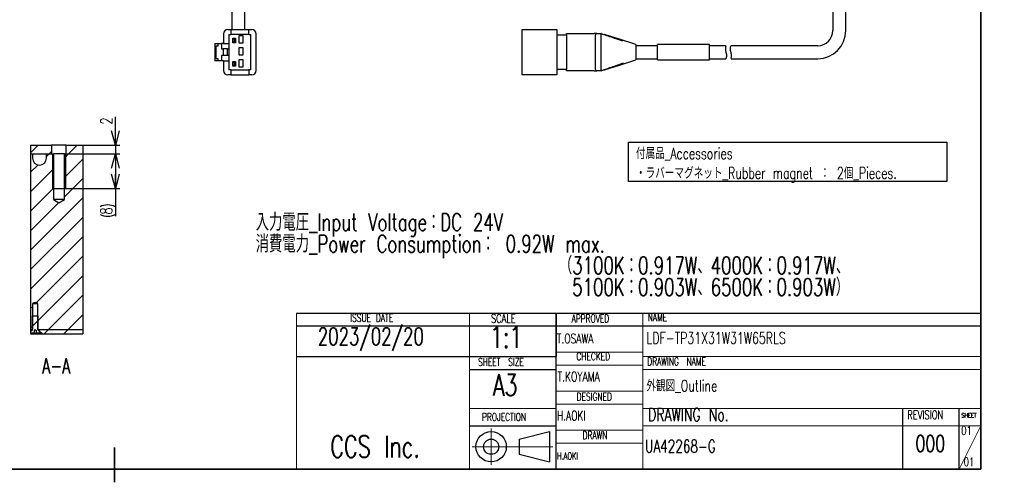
# Model space of a CAD drawing. Header units: millimetres. Extents: x 8 to 416, y 8 to 294.
# Tile 2 of 4: x 189 to 416, y 8 to 114. Entities that reach past the tile are written whole.
import ezdxf

# ---------------------------------------------------------------- set-up
doc = ezdxf.new("R2010")
doc.units = ezdxf.units.MM
doc.layers.add('FORMAT', color=7, linetype='Continuous')
doc.styles.add('SLDTEXTSTYLE0', font='TXT', dxfattribs={"width": 0.7, "bigfont": 'bigfont'})
doc.dimstyles.new('SLDDIMSTYLE1', dxfattribs={"dimtxt": 3.031684, "dimasz": 3.302, "dimexe": 0, "dimexo": 0.0625, "dimgap": 0.757921, "dimtad": 1, "dimdec": 1, "dimrnd": 1e-09, "dimzin": 12, "dimdsep": 46, "dimtxsty": 'SLDTEXTSTYLE0', "dimblk1": 'OPEN30', "dimblk2": 'OPEN30', "dimsah": 1, "dimcen": 0.09, "dimadec": 0, "dimazin": 3, "dimtfac": 1, "dimtdec": 1, "dimtofl": 0, "dimtmove": 0, "dimatfit": 3, "dimldrblk": 'OPEN30', "dimfxl": 1, "dimfrac": 2, "dimtolj": 1, "dimtzin": 12, "dimarcsym": 0})
doc.dimstyles.new('SLDDIMSTYLE2', dxfattribs={"dimtxt": 3.031684, "dimasz": 3.302, "dimexe": 0, "dimexo": 0.0625, "dimgap": 0.757921, "dimtad": 1, "dimdec": 1, "dimrnd": 1e-09, "dimzin": 12, "dimdsep": 46, "dimtxsty": 'SLDTEXTSTYLE0', "dimblk1": 'OPEN30', "dimblk2": 'OPEN30', "dimsah": 1, "dimcen": 0.09, "dimadec": 0, "dimazin": 3, "dimtfac": 1, "dimtdec": 1, "dimtmove": 0, "dimatfit": 0, "dimldrblk": 'OPEN30', "dimfxl": 1, "dimfrac": 2, "dimtolj": 1, "dimtzin": 12, "dimarcsym": 0})

# ---------------------------------------------------------------- blocks, each defined once
blk = doc.blocks.new('SW_NOTE_1')
at = {"layer": 'FORMAT', "color": 0}
for p, q in [((-1.69, -4.43), (-1.69, 4.65)), ((-1.69, 4.65), (71.78, 4.65)), ((71.78, 4.65), (71.78, -4.43)), ((71.78, -4.43), (-1.69, -4.43))]:
    blk.add_line(p, q, dxfattribs=at)
at = {"layer": 'FORMAT', "color": 0, "char_height": 2.6458, "attachment_point": 1, "style": 'SLDTEXTSTYLE0'}
for s, insert in [('付属品_Accessories', (0, 3.41)), ('・ラバーマグネット_Rubber magnet ： 2個_Pieces.', (0, -1.12))]:
    blk.add_mtext(s, dxfattribs=dict(at, insert=insert))
blk = doc.blocks.new('SW_NOTE_2')
at = {"layer": 'FORMAT', "color": 0, "char_height": 4, "attachment_point": 1, "style": 'SLDTEXTSTYLE0'}
for s, insert in [('入力電圧_Input Voltage：DC 24V', (0, 5.16)), ('消費電力_Power Consumption： 0.92W max.', (0, 0.16)), ('（3100K：0.917W、4000K：0.917W、', (70, -4.84)), ('\u30005100K：0.903W、6500K：0.903W）', (70, -9.84))]:
    blk.add_mtext(s, dxfattribs=dict(at, insert=insert))
blk = doc.blocks.new('_Open30')
at = {"color": 0, "linetype": 'ByBlock', "lineweight": -2}
for p, q in [((-1, 0.267949), (0, 0)), ((0, 0), (-1, -0.267949)), ((0, 0), (-1, 0))]:
    blk.add_line(p, q, dxfattribs=at)
blk = doc.blocks.new('_D_13')
at = {"layer": 'FORMAT'}
for p, q in [((211.09, 85.51), (211.09, 92.07)), ((203.56, 85.51), (212.09, 85.51)), ((211.09, 85.51), (211.09, 83.51)), ((203.56, 83.51), (212.09, 83.51)), ((211.09, 83.51), (211.09, 77.16))]:
    blk.add_line(p, q, dxfattribs=at)
at = {"layer": 'FORMAT', "xscale": 3.302, "yscale": 3.302}
for p, rotation in [((211.09, 85.51, 1.75), 270), ((211.09, 83.51, 1.75), 90)]:
    blk.add_blockref('_Open30', p, dxfattribs=dict(at, rotation=rotation))
at = {"layer": 'FORMAT', "insert": (207.68, 90.31), "char_height": 2.65, "attachment_point": 1, "rotation": 90, "style": 'SLDTEXTSTYLE0'}
blk.add_mtext('2', dxfattribs=at)
blk = doc.blocks.new('_D_14')
at = {"layer": 'FORMAT'}
for p, q in [((203.56, 83.51), (212.09, 83.51)), ((211.09, 83.51), (211.09, 75.51)), ((199.55, 75.51), (212.09, 75.51)), ((211.09, 75.51), (211.09, 69.13))]:
    blk.add_line(p, q, dxfattribs=at)
for centre, start, end in [((209.32, 67.79), 63.4349, 116.5651), ((209.32, 73.08), 243.4349, 296.5651)]:
    blk.add_arc(centre, 3.94, start, end, dxfattribs=at)
at = {"layer": 'FORMAT', "xscale": 3.302, "yscale": 3.302}
for p, rotation in [((211.09, 83.51, 1.75), 90), ((211.09, 75.51, 1.75), 270)]:
    blk.add_blockref('_Open30', p, dxfattribs=dict(at, rotation=rotation))
at = {"layer": 'FORMAT', "insert": (207.68, 69.55), "char_height": 2.65, "attachment_point": 1, "rotation": 90, "style": 'SLDTEXTSTYLE0'}
blk.add_mtext('8', dxfattribs=at)

msp = doc.modelspace()

# ---------------------------------------------------------------- hatches: boundary and pattern name
at = {"linetype": 'Continuous', "lineweight": 18}
h = msp.add_hatch(dxfattribs=at)
h.set_pattern_fill('ANSI31', style=0)
h.paths.add_polyline_path([(196.3539168, 85.5111411), (191.5199798, 85.5111411), (191.5199798, 83.5111411), (196.3539168, 83.5111411)], flags=0)
h = msp.add_hatch(dxfattribs=at)
h.set_pattern_fill('ANSI31', style=0)
h.paths.add_polyline_path([(203.5635724, 85.5111411), (199.7539168, 85.5111411), (199.7539168, 83.5111411), (203.5635724, 83.5111411)], flags=0)
h = msp.add_hatch(dxfattribs=at)
h.set_pattern_fill('ANSI31', style=0)
edge = h.paths.add_edge_path(flags=0)
edge.add_line((191.9539168, 83.5111411), (191.5199798, 83.5111411))
edge.add_line((191.5199798, 83.5111411), (191.5199798, 43.0111411))
edge.add_line((191.5199798, 43.0111411), (191.929417, 43.0111411))
edge.add_line((191.929417, 43.0111411), (191.929417, 49.0111411))
edge.add_spline(control_points=[(191.929417, 49.0111411), (191.9493556, 49.0204932), (191.969362, 49.0297029), (191.9894468, 49.0387367), (192.1307265, 49.1022816), (192.278034, 49.1605778), (192.4313862, 49.1825096), (192.5378938, 49.1977419), (192.6488359, 49.1916983), (192.7538458, 49.1682721), (192.9011302, 49.135415), (193.0417941, 49.0752234), (193.1784166, 49.0111411)], knot_values=[0.0021309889, 0.0021309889, 0.0021309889, 0.0021309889, 0.00219686, 0.00219686, 0.00219686, 0.0026626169, 0.0026626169, 0.0026626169, 0.0029869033, 0.0029869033, 0.0029869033, 0.0034390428, 0.0034390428, 0.0034390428, 0.0034390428], weights=[1, 1, 1, 1, 1, 1, 1, 1, 1, 1, 1, 1, 1], degree=3, periodic=0)
edge.add_line((193.1784166, 49.0111411), (193.1784166, 43.0111411))
edge.add_line((193.1784166, 43.0111411), (203.5635724, 43.0111411))
edge.add_line((203.5635724, 43.0111411), (203.5635724, 83.5111411))
edge.add_line((203.5635724, 83.5111411), (199.3039168, 83.5111411))
edge.add_line((199.3039168, 83.5111411), (199.3039168, 73.0111411))
edge.add_line((199.3039168, 73.0111411), (198.0539168, 72.2600653))
edge.add_line((198.0539168, 72.2600653), (196.8039168, 73.0111411))
edge.add_line((196.8039168, 73.0111411), (196.8039168, 83.5111411))
edge.add_line((196.8039168, 83.5111411), (195.1539168, 83.5111411))
edge.add_line((195.1539168, 83.5111411), (195.1539168, 82.5111411))
edge.add_arc((193.5539168, 82.5111411), 1.6, 180, 360, ccw=False)
edge.add_line((191.9539168, 82.5111411), (191.9539168, 83.5111411))
h = msp.add_hatch(dxfattribs=at)
h.set_pattern_fill('ANSI31', style=0)
edge = h.paths.add_edge_path(flags=0)
edge.add_spline(control_points=[(191.929417, 42.9111411), (191.7881433, 42.8008593), (191.6531769, 42.6825645), (191.5199798, 42.5626526)], knot_values=[0.0047277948, 0.0047277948, 0.0047277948, 0.0047277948, 0.0052774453, 0.0052774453, 0.0052774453, 0.0052774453], weights=[1, 1, 1, 1], degree=3, periodic=0)
edge.add_line((191.5199798, 42.5626526), (191.5199798, 42.1111411))
edge.add_line((191.5199798, 42.1111411), (192.3039168, 42.1111411))
edge.add_line((192.3039168, 42.1111411), (192.3039168, 42.8611411))
edge.add_line((192.3039168, 42.8611411), (192.8039168, 42.8611411))
edge.add_line((192.8039168, 42.8611411), (192.8039168, 42.1111411))
edge.add_line((192.8039168, 42.1111411), (193.9681304, 42.1111411))
edge.add_line((193.9681304, 42.1111411), (193.9681304, 42.2111411))
edge.add_spline(control_points=[(193.9681304, 42.2111411), (193.8017433, 42.3680123), (193.6341389, 42.5237078), (193.4621287, 42.6743919), (193.3694789, 42.7555549), (193.2755088, 42.8353485), (193.1784166, 42.9111411)], knot_values=[0.0022628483, 0.0022628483, 0.0022628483, 0.0022628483, 0.0029486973, 0.0029486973, 0.0029486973, 0.0033184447, 0.0033184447, 0.0033184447, 0.0033184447], weights=[1, 1, 1, 1, 1, 1, 1], degree=3, periodic=0)
edge.add_line((193.1784166, 42.9111411), (193.1784166, 46.1111411))
edge.add_line((193.1784166, 46.1111411), (191.929417, 46.1111411))
edge.add_line((191.929417, 46.1111411), (191.929417, 42.9111411))
h = msp.add_hatch(dxfattribs=at)
h.set_pattern_fill('ANSI31', style=0)
edge = h.paths.add_edge_path(flags=0)
edge.add_spline(control_points=[(193.5895326, 42.5611411), (193.7891795, 42.381352), (193.9845001, 42.1967748), (194.1787245, 42.0111411)], knot_values=[0.0048007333, 0.0048007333, 0.0048007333, 0.0048007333, 0.0056091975, 0.0056091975, 0.0056091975, 0.0056091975], weights=[1, 1, 1, 1], degree=3, periodic=0)
edge.add_line((194.1787245, 42.0111411), (203.5635724, 42.0111411))
edge.add_line((203.5635724, 42.0111411), (203.5635724, 43.0111411))
edge.add_line((203.5635724, 43.0111411), (193.5895326, 43.0111411))
edge.add_line((193.5895326, 43.0111411), (193.5895326, 42.5611411))

# ---------------------------------------------------------------- linework, layer by layer
at = {"color": 7, "linetype": 'Continuous', "lineweight": 25}
for p, q in [((376.7022767, 163.9913392), (376.7022767, 111.9913381)), ((379.7022772, 111.9913381), (379.7022772, 163.9913392)), ((237.9936876, 116.7413366), (237.9936876, 112.2413424)), ((240.9936876, 112.2413424), (240.9936876, 116.7413366)), ((237.0436878, 112.2413424), (237.7186876, 112.2413424)), ((237.7186876, 112.2413424), (237.7186876, 111.0413369)), ((237.7186876, 112.2413424), (241.8686877, 112.2413424)), ((241.8686877, 111.0413369), (241.8686877, 112.2413424)), ((241.8686877, 112.2413424), (242.5436877, 112.2413424)), ((305.0022756, 112.2413424), (313.0022769, 112.2413424)), ((305.0022756, 111.2413403), (305.0022756, 112.2413424)), ((313.0022769, 112.2413424), (313.0022769, 111.2413403)), ((236.0436877, 111.2413403), (236.0436877, 108.9913395)), ((237.2436877, 111.0413369), (237.2436877, 108.9913395)), ((237.2436877, 111.0413369), (237.7186876, 111.0413369)), ((241.8686877, 111.0413369), (237.7186876, 111.0413369)), ((238.2036876, 109.141342), (238.2036876, 110.2413383)), ((238.2036876, 110.2413383), (238.5036875, 109.9413407)), ((238.2036876, 110.2413383), (238.8436876, 110.2413383)), ((238.5036875, 109.4413397), (238.2036876, 109.141342)), ((238.8436876, 109.141342), (238.2036876, 109.141342)), ((238.5036875, 109.9413407), (238.5036875, 109.4413397)), ((238.8436876, 109.9413407), (238.5036875, 109.9413407)), ((238.5036875, 109.4413397), (238.8436876, 109.4413397)), ((238.8436876, 110.2413383), (238.8436876, 109.9413407)), ((238.8436876, 109.9413407), (238.8436876, 109.4413397)), ((238.8436876, 109.4413397), (238.8436876, 109.141342)), ((240.5436877, 110.7413393), (239.5436877, 110.7413393)), ((239.5436877, 110.7413393), (239.5436877, 109.141342)), ((239.5436877, 109.141342), (240.5436877, 109.141342)), ((240.5436877, 109.141342), (240.5436877, 110.7413393)), ((241.8686877, 111.0413369), (242.3436877, 111.0413369)), ((242.3436877, 102.9413414), (242.3436877, 111.0413369)), ((243.5436877, 102.741338), (243.5436877, 111.2413403)), ((305.0022756, 102.741338), (305.0022756, 111.2413403)), ((313.0022769, 111.2413403), (313.0022769, 102.741338)), ((313.0022769, 110.9913435), (315.2022769, 110.9913435)), ((315.2022769, 110.9913435), (315.2022769, 111.2913412)), ((315.2022769, 111.2913412), (321.6022772, 111.2913412)), ((315.2022769, 110.9913435), (315.2022769, 102.9913422)), ((322.2022762, 111.2913412), (321.6022772, 111.2913412)), ((321.9022786, 102.9913422), (321.9022786, 110.9913435)), ((322.2022762, 111.2913412), (323.2525994, 111.2913412)), ((323.2473691, 111.0051346), (323.2462478, 110.9913435)), ((323.2525994, 111.2913412), (323.2535457, 111.2910283)), ((323.2529459, 111.2912369), (323.2526143, 111.2913412)), ((234.0436878, 108.9913395), (234.0436878, 104.9913388)), ((234.0436878, 108.9913395), (234.8436879, 108.9913395)), ((234.3436878, 105.4913399), (234.3436878, 108.4913385)), ((234.3436878, 108.4913385), (234.8436879, 108.4913385)), ((234.8436879, 108.4913385), (234.8436879, 108.9913395)), ((234.8436879, 108.9913395), (235.5436876, 108.9913395)), ((235.5436876, 108.9913395), (235.5436876, 107.7913415)), ((236.0436877, 108.9913395), (235.5436876, 108.9913395)), ((235.5436876, 107.7913415), (235.9436878, 107.7913415)), ((236.9436875, 107.7913415), (235.9436878, 107.7913415)), ((235.9436878, 107.7913415), (235.9436878, 106.1913368)), ((236.0436877, 108.9913395), (237.2436877, 108.9913395)), ((236.9436875, 106.1913368), (236.9436875, 107.7913415)), ((236.9436875, 107.7913415), (237.2436877, 107.7913415)), ((237.2436877, 108.9913395), (237.2436877, 104.9913388)), ((240.5436877, 107.9913375), (239.5436877, 107.9913375)), ((239.5436877, 107.9913375), (239.5436877, 106.3913402)), ((240.5436877, 106.3913402), (240.5436877, 107.9913375)), ((331.2022777, 108.499549), (331.2022777, 108.4888127)), ((336.2022766, 108.4913385), (331.2022777, 108.4913385)), ((348.2022772, 108.7413427), (336.2022766, 108.7413427)), ((336.2022766, 105.9928906), (336.2022766, 108.7413427)), ((348.2022772, 105.9928906), (348.2022772, 108.7413427)), ((352.0011145, 108.4913385), (348.2022772, 108.4913385)), ((373.2022771, 108.4913385), (353.1974032, 108.4913385)), ((234.8436879, 104.9913388), (234.0436878, 104.9913388)), ((234.8436879, 105.4913399), (234.3436878, 105.4913399)), ((234.8436879, 104.9913388), (234.8436879, 105.4913399)), ((235.5436876, 104.9913388), (234.8436879, 104.9913388)), ((235.5436876, 106.1913368), (235.5436876, 104.9913388)), ((235.9436878, 106.1913368), (235.5436876, 106.1913368)), ((236.0436877, 104.9913388), (235.5436876, 104.9913388)), ((236.9436875, 106.1913368), (235.9436878, 106.1913368)), ((236.0436877, 104.9913388), (237.2436877, 104.9913388)), ((236.0436877, 104.9913388), (236.0436877, 102.741338)), ((237.2436877, 106.1913368), (236.9436875, 106.1913368)), ((237.2436877, 104.9913388), (237.2436877, 102.9413414)), ((238.2036876, 103.74134), (238.2036876, 104.8413437)), ((238.2036876, 104.8413437), (238.5036875, 104.5413387)), ((238.2036876, 104.8413437), (238.8436876, 104.8413437)), ((238.8436876, 104.8413437), (238.8436876, 104.5413387)), ((239.5436877, 106.3913402), (240.5436877, 106.3913402)), ((240.5436877, 105.2413431), (239.5436877, 105.2413431)), ((239.5436877, 105.2413431), (239.5436877, 103.6413383)), ((240.5436877, 103.6413383), (240.5436877, 105.2413431)), ((331.2022777, 105.4938656), (331.2022777, 105.4831293)), ((331.2022777, 105.4913399), (336.2022766, 105.4913399)), ((336.2022766, 105.2413431), (336.2022766, 105.9928906)), ((336.2022766, 105.2413431), (348.2022772, 105.2413431)), ((348.2022772, 105.2413431), (348.2022772, 105.9928906)), ((348.2022772, 105.4913399), (352.0043862, 105.4913399)), ((353.2067765, 105.4913399), (373.2022771, 105.4913399)), ((237.7186876, 102.9413414), (237.2436877, 102.9413414)), ((237.7186876, 102.9413414), (237.7186876, 101.7413434)), ((237.7186876, 102.9413414), (241.8686877, 102.9413414)), ((238.5036875, 104.0413377), (238.2036876, 103.74134)), ((238.8436876, 103.74134), (238.2036876, 103.74134)), ((238.5036875, 104.5413387), (238.5036875, 104.0413377)), ((238.8436876, 104.5413387), (238.5036875, 104.5413387)), ((238.5036875, 104.0413377), (238.8436876, 104.0413377)), ((238.8436876, 104.5413387), (238.8436876, 104.0413377)), ((238.8436876, 104.0413377), (238.8436876, 103.74134)), ((239.5436877, 103.6413383), (240.5436877, 103.6413383)), ((241.8686877, 102.9413414), (241.8686877, 101.7413434)), ((242.3436877, 102.9413414), (241.8686877, 102.9413414)), ((305.0022756, 101.7413434), (305.0022756, 102.741338)), ((315.2022769, 102.9913422), (313.0022769, 102.9913422)), ((313.0022769, 102.741338), (313.0022769, 101.7413434)), ((315.2022769, 102.6913372), (315.2022769, 102.9913422)), ((321.6022772, 102.6913372), (315.2022769, 102.6913372)), ((321.6022772, 102.6913372), (322.2022762, 102.6913372)), ((323.2525994, 102.6913372), (322.2022762, 102.6913372)), ((323.2462478, 102.9913422), (323.2473691, 102.9775512)), ((323.2535457, 102.6916501), (323.2525994, 102.6913372)), ((323.2526143, 102.6913372), (323.2529459, 102.6914489)), ((237.7186876, 101.7413434), (237.0436878, 101.7413434)), ((237.7186876, 101.7413434), (241.8686877, 101.7413434)), ((242.5436877, 101.7413434), (241.8686877, 101.7413434)), ((313.0022769, 101.7413434), (305.0022756, 101.7413434)), ((191.5199801, 85.5111412), (191.5199801, 83.5111411)), ((191.5199801, 85.5111412), (196.3539168, 85.5111412)), ((196.3539168, 85.5111412), (196.3539168, 83.5111411)), ((199.7539166, 85.5111412), (196.3539168, 85.5111412)), ((199.7539166, 83.5111411), (199.7539166, 85.5111412)), ((199.7539166, 85.5111412), (203.5635726, 85.5111412)), ((203.5635726, 85.5111412), (203.5635726, 83.5111411)), ((191.5199801, 83.5111411), (196.3539168, 83.5111411)), ((191.5199801, 83.5111411), (191.5199801, 43.011141)), ((191.5199801, 83.5111411), (191.9539168, 83.5111411)), ((191.9539168, 83.5111411), (191.9539168, 82.511141)), ((195.1539169, 82.511141), (195.1539169, 83.5111411)), ((195.1539169, 83.5111411), (196.8039169, 83.5111411)), ((196.8039169, 83.5111411), (196.8039169, 73.0111412)), ((199.3039164, 83.5111411), (196.8039169, 83.5111411)), ((199.3039164, 73.0111412), (199.3039164, 83.5111411)), ((199.3039164, 83.5111411), (203.5635726, 83.5111411)), ((199.7539166, 83.5111411), (203.5635726, 83.5111411)), ((203.5635726, 83.5111411), (203.5635726, 43.011141)), ((196.8039169, 73.0111412), (198.0539176, 72.260065)), ((199.3039164, 73.0111412), (196.8039169, 73.0111412)), ((198.0539176, 72.260065), (199.3039164, 73.0111412)), ((191.9294174, 49.0111419), (191.9294174, 43.011141)), ((191.9294174, 49.0111419), (193.178416, 49.0111419)), ((193.178416, 43.011141), (193.178416, 49.0111419)), ((191.9294174, 42.9111393), (191.9294174, 46.1111413)), ((191.9294174, 46.1111413), (193.178416, 46.1111413)), ((193.178416, 46.1111413), (193.178416, 42.9111393)), ((191.5199801, 43.011141), (191.5199801, 42.5626533)), ((191.5199801, 43.011141), (191.9294174, 43.011141)), ((191.5199801, 42.5626533), (191.9294174, 42.9111393)), ((191.5199801, 42.5626533), (191.5199801, 42.1111406)), ((192.3039171, 42.1111406), (191.5199801, 42.1111406)), ((191.5199801, 42.0845458), (191.5199801, 42.0111427)), ((191.5199801, 42.0111427), (194.1787254, 42.0111427)), ((192.8039163, 42.8611422), (192.3039171, 42.8611422)), ((192.3039171, 42.8611422), (192.3039171, 42.1111406)), ((192.3039171, 42.1111406), (192.8039163, 42.1111406)), ((192.8039163, 42.8611422), (192.8039163, 42.1111406)), ((193.968131, 42.1111406), (192.8039163, 42.1111406)), ((193.178416, 43.011141), (203.5635726, 43.011141)), ((193.5895334, 42.5611408), (193.5895334, 43.011141)), ((193.5895334, 43.011141), (203.5635726, 43.011141)), ((194.1787254, 42.0111427), (193.5895334, 42.5611408)), ((193.968131, 42.2111423), (193.968131, 42.1111406)), ((194.1787254, 42.0111427), (203.5635726, 42.0111427)), ((203.5635726, 43.011141), (203.5635726, 42.0111427))]:
    msp.add_line(p, q, dxfattribs=at)
at = {"color": 7, "linetype": 'Continuous', "lineweight": 25, "flags": 128}
for points in [[(331.251811, 108.7901664), (327.2241351, 110.0488153), (324.2033792, 110.9928039)], [(324.2032861, 102.9898447), (327.2237459, 103.9337438), (331.2510287, 105.1922661)]]:
    msp.add_lwpolyline(points, dxfattribs=at)
at = {"color": 7, "linetype": 'Continuous', "lineweight": 25}
for centre, radius, start, end in [((237.0436876, 111.24134), 1, 90, 180), ((242.5436876, 111.24134), 1, 0, 90), ((373.202277, 111.99134), 3.5, 270, 0), ((373.202277, 111.99134), 6.5, 270, 0), ((322.202277, 110.99134), 0.3, 90, 180), ((237.0436876, 102.74134), 1, 180, 270), ((242.5436876, 102.74134), 1, 270, 0), ((322.202277, 102.99134), 0.3, 180, 270), ((193.5539168, 82.5111411), 1.6, 180, 0)]:
    msp.add_arc(centre, radius, start, end, dxfattribs=at)
for points, knots in [([(323.2462478, 102.9913422), (323.2436649, 103.5734702), (323.2377488, 104.9067968), (323.232993, 106.9913404), (323.2377488, 109.0758865), (323.2436649, 110.4092131), (323.2462478, 110.9913435)], [0, 0, 0, 0, 0.2182990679, 0.5, 0.7817000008, 1, 1, 1, 1]), ([(323.2473691, 111.0051346), (323.2497004, 111.0205486), (323.2569337, 111.0683749), (323.265319, 111.1456858), (323.2688113, 111.2226686), (323.2653579, 111.2769288), (323.2574825, 111.2863292), (323.2535457, 111.2910283)], [0, 0, 0, 0, 0.1057421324, 0.3280943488, 0.550600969, 0.7753528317, 1, 1, 1, 1]), ([(323.2535457, 111.2910283), (323.6590188, 111.1508853), (325.0105907, 110.6837437), (326.6329861, 110.1235151), (327.8514059, 109.6977397), (328.12185, 109.6032333)], [0, 0, 0, 0, 0.2500635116, 0.8335418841, 1, 1, 1, 1]), ([(324.2033792, 110.9928039), (324.125469, 111.0153533), (323.9668859, 111.0612517), (323.820382, 111.1008036), (323.7458539, 111.120924)], [0, 0, 0, 0, 0.4912899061, 1, 1, 1, 1]), ([(324.2033792, 110.9928039), (324.1256034, 111.0153118), (323.9673472, 111.0611103), (323.8207412, 111.1006812), (323.7461855, 111.1208048)], [0, 0, 0, 0, 0.4914549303, 1, 1, 1, 1]), ([(331.2022777, 108.7827828), (331.2022777, 108.7893675), (331.2022777, 108.8179937), (331.2022777, 108.6934818), (331.2022777, 108.5442712), (331.2022777, 108.499549)], [0, 0, 0, 0, 0.1730070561, 0.7521291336, 1, 1, 1, 1]), ([(331.2022777, 108.4888127), (331.2022777, 108.3450019), (331.2022777, 108.0550039), (331.2022777, 107.4536059), (331.2022777, 106.8172309), (331.2022777, 106.2047561), (331.2022777, 105.7619446), (331.2022777, 105.5605588), (331.2022777, 105.4938656)], [0, 0, 0, 0, 0.1832159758, 0.3694595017, 0.5500515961, 0.7273915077, 0.9097198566, 1, 1, 1, 1]), ([(352.0011145, 108.4867415), (352.0014275, 108.4879813), (352.0026638, 108.4928789), (351.9940154, 108.4587984), (351.9769882, 108.3856594), (351.9544492, 108.2731394), (351.9314865, 108.1240142), (351.9138679, 107.9427381), (351.907416, 107.7323242), (351.9170414, 107.5074894), (351.9457888, 107.273279), (351.9917371, 107.0405694), (352.0381762, 106.8883247), (352.0612325, 106.8127376)], [0, 0, 0, 0, 0.0336993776, 0.1331235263, 0.2280826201, 0.3256560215, 0.4231656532, 0.5234916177, 0.6208164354, 0.7213260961, 0.8127761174, 0.9070462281, 1, 1, 1, 1]), ([(353.1433216, 107.1699408), (353.1089352, 107.3036181), (353.0402129, 107.5707773), (353.0503734, 107.9428213), (353.1084668, 108.2469207), (353.1866169, 108.4569208), (353.1939804, 108.4723955), (353.1974032, 108.4795889)], [0, 0, 0, 0, 0.1909441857, 0.3816091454, 0.5792083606, 0.8043954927, 1, 1, 1, 1]), ([(353.2067765, 105.5094373), (353.2069308, 105.5097172), (353.2073081, 105.5104015), (353.2512163, 105.6981027), (353.2964217, 106.0268852), (353.2970275, 106.4664044), (353.2350544, 106.8683403), (353.1663091, 107.0943619), (353.1433216, 107.1699408)], [0, 0, 0, 0, 0.1332002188, 0.3257015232, 0.5234663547, 0.7211326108, 0.9067501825, 1, 1, 1, 1]), ([(331.2022777, 105.4831293), (331.2022777, 105.3785194), (331.2022777, 105.2001344), (331.2022777, 105.2006927), (331.2022777, 105.2009237)], [0, 0, 0, 0, 0.5864275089, 1, 1, 1, 1]), ([(352.0612325, 106.8127376), (352.0804998, 106.7473574), (352.1196322, 106.6145679), (352.148605, 106.417579), (352.1580126, 106.228631), (352.1492252, 106.0541752), (352.1269301, 105.8960654), (352.0950501, 105.7544373), (352.0584428, 105.63449), (352.0256399, 105.546474), (352.0045342, 105.4965071), (352.0044295, 105.4963251), (352.0043862, 105.4962498)], [0, 0, 0, 0, 0.0940566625, 0.1910325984, 0.2850747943, 0.3816922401, 0.4793342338, 0.5791657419, 0.6902703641, 0.8043479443, 0.9191243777, 1, 1, 1, 1]), ([(323.2535457, 102.6916501), (323.2574825, 102.6963492), (323.2653579, 102.7057495), (323.2688112, 102.7600097), (323.2653192, 102.8369926), (323.2569328, 102.9143056), (323.2497003, 102.9621347), (323.2473691, 102.9775512)], [0, 0, 0, 0, 0.2246434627, 0.449391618, 0.6718945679, 0.8942431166, 1, 1, 1, 1]), ([(328.3144159, 104.4465598), (327.979772, 104.3296472), (326.6971656, 103.8815502), (325.010582, 103.2989021), (323.6590168, 102.8317856), (323.2535457, 102.6916501)], [0, 0, 0, 0, 0.1981456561, 0.7594427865, 1, 1, 1, 1]), ([(323.7458055, 102.8617394), (323.8203281, 102.8818574), (323.9668215, 102.9214045), (324.1253852, 102.9672978), (324.2032861, 102.9898447)], [0, 0, 0, 0, 0.5087093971, 1, 1, 1, 1]), ([(323.7461408, 102.8618586), (323.8206877, 102.8819798), (323.9672765, 102.921546), (324.1255176, 102.9673393), (324.2032861, 102.9898447)], [0, 0, 0, 0, 0.50854415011, 1, 1, 1, 1]), ([(193.1784166, 49.0111411), (193.0792756, 49.0576428), (192.9789708, 49.1010262), (192.7711627, 49.1685058), (192.6623283, 49.1914242), (192.4451226, 49.1913743), (192.3357094, 49.1682301), (192.1288337, 49.10098), (192.0283451, 49.0575429), (191.929417, 49.0111411)], [0, 0, 0, 0, 0.25, 0.25, 0.5, 0.5, 0.75, 0.75, 1, 1, 1, 1]), ([(193.178416, 42.9111393), (193.2737124, 42.8330676), (193.4574576, 42.6825343), (193.7176961, 42.4455706), (193.8846419, 42.2892951), (193.968131, 42.2111423)], [0, 0, 0, 0, 0.3500609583, 0.6749677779, 1, 1, 1, 1])]:
    msp.add_open_spline(points, degree=3, knots=knots, dxfattribs=at)
at = {"layer": 'FORMAT', "color": 8, "linetype": 'Continuous', "lineweight": 35}
for p, q in [((410.8528643, 10.7218161), (410.8528643, 289.2218161)), ((10.8528643, 10.7218161), (410.8528643, 10.7218161))]:
    msp.add_line(p, q, dxfattribs=at)
at = {"layer": 'FORMAT'}
for p, q in [((196.5539168, 83.5111411), (196.5539168, 75.5111411)), ((199.5539168, 83.5111411), (199.5539168, 75.5111411)), ((196.5539168, 75.5111411), (199.5539168, 75.5111411))]:
    msp.add_line(p, q, dxfattribs=at)
at = {"layer": 'FORMAT', "color": 8}
for p, q in [((252.8528643, 46.7218161), (410.8528643, 46.7218161)), ((312.8528643, 10.7218161), (312.8528643, 46.7218161)), ((312.8528643, 46.7218161), (312.8528643, 36.7218161)), ((410.8528643, 43.7218161), (252.8528643, 43.7218161)), ((252.8528643, 36.7218161), (312.8528643, 36.7218161)), ((292.8528643, 33.7218161), (312.8528643, 33.7218161)), ((392.8528643, 10.7218161), (392.8528643, 24.7218161)), ((405.8528643, 10.7218161), (405.8528643, 24.7218161)), ((292.8528643, 20.7218161), (312.8528643, 20.7218161)), ((304.3167422, 17.6848234), (311.3167422, 19.4348234)), ((311.3167422, 19.4348234), (311.3167422, 12.4348234)), ((304.3167422, 17.6848234), (304.3167422, 14.1848234)), ((304.3167422, 14.1848234), (311.3167422, 12.4348234))]:
    msp.add_line(p, q, dxfattribs=at)
at = {"layer": 'FORMAT', "color": 8, "linetype": 'Continuous', "lineweight": 18}
for p, q in [((252.8528643, 46.7218161), (252.8528643, 10.7218161)), ((292.8528643, 46.7218161), (292.8528643, 10.7218161)), ((332.8528643, 46.7218161), (332.8528643, 10.7218161)), ((410.8528643, 46.7218161), (410.8528643, 10.7218161)), ((332.8528643, 36.7218161), (410.8528643, 36.7218161)), ((332.8528643, 33.7218161), (410.8528643, 33.7218161)), ((332.8528643, 24.7218161), (410.8528643, 24.7218161))]:
    msp.add_line(p, q, dxfattribs=at)
at = {"layer": 'FORMAT', "color": 8, "lineweight": 18}
for p, q in [((312.8528643, 37.7218161), (332.8528643, 37.7218161)), ((312.8528643, 34.7218161), (332.8528643, 34.7218161)), ((312.8528643, 28.7218161), (332.8528643, 28.7218161)), ((312.8528643, 25.7218161), (332.8528643, 25.7218161)), ((292.8528643, 24.7218161), (312.8528643, 24.7218161)), ((332.8528643, 20.7218161), (410.8528643, 20.7218161)), ((410.8528643, 20.7218161), (405.8528643, 10.7218161)), ((297.8247451, 20.1749893), (297.8247451, 11.7901244)), ((312.8528643, 19.7218161), (332.8528643, 19.7218161)), ((293.4574139, 15.9348234), (312.0275749, 15.9348234)), ((312.8528643, 16.7218161), (332.8528643, 16.7218161))]:
    msp.add_line(p, q, dxfattribs=at)
at = {"layer": 'FORMAT', "color": 8, "lineweight": 35}
for q in [(210.8528643, 15.7218161), (210.8528643, 7.7218161)]:
    msp.add_line((210.8528643, 10.7218161), q, dxfattribs=at)
at = {"layer": 'FORMAT', "color": 8}
for radius in [3.5, 1.75]:
    msp.add_circle((297.8247451, 15.9348234), radius, dxfattribs=at)

# ---------------------------------------------------------------- block references
at = {"layer": 'FORMAT'}
msp.add_blockref('SW_NOTE_1', (331.2516401, 81.545767), dxfattribs=at)
at = {"layer": 'FORMAT', "color": 7}
msp.add_blockref('SW_NOTE_2', (243.46771, 64.6051844), dxfattribs=at)

# ---------------------------------------------------------------- texts
at = {"layer": 'FORMAT', "color": 8, "attachment_point": 1, "style": 'SLDTEXTSTYLE0'}
for s, insert, char_height in [('ISSUE DATE', (265.3004674, 46.5771231), 1.8), ('SCALE', (297.788873, 46.5212819), 2), ('APPROVED', (316.3981626, 46.425327), 1.8), ('NAME', (333.9744078, 46.6849118), 1.8), ('T.OSAWA', (312.9902731, 41.9994795), 2.2), ('LDF-TP31X31W31W65RLS', (333.6849006, 42.3359868), 2.645833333), ('SHEET\u3000SIZE\u3000', (294.8059551, 36.4057857), 1.8), ('CHECKED', (317.5040454, 37.6817832), 1.8), ('DRAWING\u3000NAME', (333.8747629, 36.5103328), 1.8), ('A3', (298.2112889, 32.6629859), 5), ('T.KOYAMA', (313.1778425, 33.2116647), 2.2), ('外観図_Outline', (333.6538229, 31.3328117), 2.645833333), ('DESIGNED', (317.5589806, 28.3878499), 1.8), ('PROJECTION', (295.7243328, 23.7005624), 1.8), ('H.AOKI', (313.0086879, 24.2033525), 2.2), ('DRAWING No.', (334.0359492, 24.8527515), 3), ('REVISION', (393.8927501, 24.2921056), 2), ('SHEET', (406.3649355, 23.6977086), 1), ('CCS Inc.', (260.7092991, 18.4785611), 5), ('DRAWN', (318.9473453, 19.4893444), 1.8), ('000', (395.7826397, 18.5825604), 3.8), ('UA42268-G', (333.3493378, 17.5142497), 2.91041667), ('H.AOKI', (313.0603346, 14.6021407), 1.5875)]:
    msp.add_mtext(s, dxfattribs=dict(at, insert=insert, char_height=char_height))
at = {"layer": 'FORMAT', "color": 5, "attachment_point": 1, "style": 'SLDTEXTSTYLE0'}
for s, insert, char_height in [('2023/02/20', (257.8069045, 43.4048079), 4), ('1:1', (297.5313218, 43.7516994), 5), ('01', (406.3530855, 20.6633562), 2), ('01', (406.9324727, 13.4324582), 2)]:
    msp.add_mtext(s, dxfattribs=dict(at, insert=insert, char_height=char_height))
at = {"layer": 'FORMAT', "insert": (197.4469844, 36.3492672), "char_height": 3.5, "attachment_point": 2, "style": 'SLDTEXTSTYLE0'}
msp.add_mtext('A-A', dxfattribs=at)

# ---------------------------------------------------------------- dimensions: what is measured, and where the dimension line sits
at = {"layer": 'FORMAT'}
dim = msp.add_linear_dim(base=(211.086575, 83.5111411), p1=(203.5635724, 85.5111411), p2=(203.5635724, 83.5111411), angle=90, dimstyle='SLDDIMSTYLE2', dxfattribs=at)
dim.commit()
dim.dimension.update_dxf_attribs({"geometry": '_D_13', "text_midpoint": (211.086575, 91.188391), "dimtype": 160})
dim = msp.add_linear_dim(base=(211.086575, 75.5111411), p1=(203.5635724, 83.5111411), p2=(199.5539168, 75.5111411), angle=90, text='(<>)', dimstyle='SLDDIMSTYLE1', dxfattribs=at)
dim.commit()
dim.dimension.update_dxf_attribs({"geometry": '_D_14', "text_midpoint": (211.086575, 70.4320326), "dimtype": 160})

doc.saveas('drawing.dxf')
